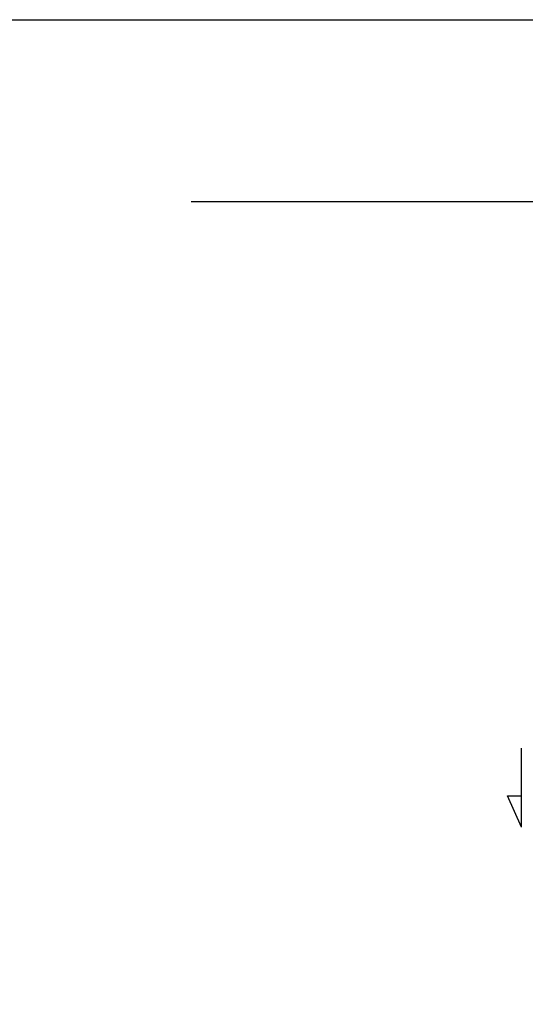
# Model space of a CAD drawing. Header units: millimetres. Extents: x 22865 to 60762, y -18816 to 15611.
# Tile 59 of 256: x 43166 to 43816, y -12252 to -10985. Entities that reach past the tile are written whole.
import ezdxf

# ---------------------------------------------------------------- set-up
doc = ezdxf.new("R2010")
doc.units = ezdxf.units.MM
doc.layers.add('widokowa', color=2, linetype='Continuous')
doc.layers.add('WYMIARY', color=6, linetype='Continuous')

msp = doc.modelspace()

# ---------------------------------------------------------------- linework, layer by layer
at = {"layer": 'widokowa', "color": 4, "ltscale": 0.2}
msp.add_line((46953.22, -11218.9), (43386.44, -11218.9), dxfattribs=at)
at = {"layer": 'WYMIARY', "color": 3}
for p, q in [((43811.24, -12024.11), (43811.45, -11922.46)), ((43811.24, -12024.11), (43793.51, -11983.48)), ((43793.51, -11983.48), (43811.32, -11983.51))]:
    msp.add_line(p, q, dxfattribs=at)
at = {"layer": 'WYMIARY', "ltscale": 0.2}
msp.add_lwpolyline([(29895.74, -10984.56), (49905.31, -10984.56), (49905.31, -15363.85), (29895.74, -15363.85)], close=True, dxfattribs=at)

doc.saveas('drawing.dxf')
